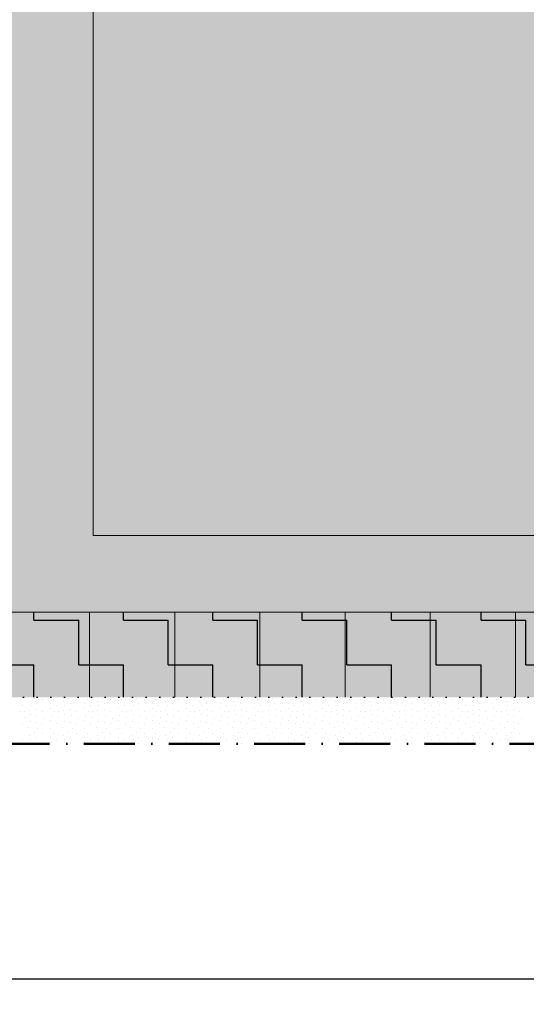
# Model space of a CAD drawing. Header units: millimetres. Extents: x -211955 to 157391, y -241491 to 94238.
# Tile 76 of 138: x 17242 to 20216, y -60008 to -54221. Entities that reach past the tile are written whole.
import ezdxf

# ---------------------------------------------------------------- set-up
doc = ezdxf.new("R2010")
doc.units = ezdxf.units.MM
doc.header["$PDMODE"] = 65
doc.linetypes.add('Cerchovana_1', pattern=[500, 300, -100, 0, -100])
doc.linetypes.add('Teckovana 0.5x_2', pattern=[80, 0, -80])
for name, color, linetype, lineweight in [('XR$2$PŮDORYS 1.NP - STÁVAJÍCÍ_1', 7, 'Continuous', 25), ('XR$3$SITUACE - BOURÁNÍ_1', 7, 'Continuous', 25), ('XR$4$SITUACE - BOURÁNÍ - KOTY_1', 7, 'Continuous', 25)]:
    doc.layers.add(name, color=color, linetype=linetype, lineweight=lineweight)
doc.styles.add('ARIALNARROW', font='ARIALN.TTF')
doc.dimstyles.new('DIMSTYLE_4', dxfattribs={"dimtxt": 250, "dimasz": 300, "dimexe": 0, "dimexo": 0, "dimgap": 125, "dimtad": 2, "dimlfac": 0.001, "dimrnd": 0.05, "dimzin": 4, "dimdsep": 46, "dimtxsty": 'ARIALNARROW', "dimblk1": 'ALL_ML_STRICH', "dimblk2": 'ALL_ML_STRICH', "dimsah": 1, "dimcen": 0, "dimclrd": 6, "dimclre": 6, "dimclrt": 6, "dimadec": 0, "dimazin": 0, "dimtfac": 1, "dimtdec": 0, "dimtix": 1, "dimtmove": 2, "dimatfit": 3, "dimfxl": 0, "dimtzin": 0, "dimlwd": 0, "dimlwe": 18, "dimarcsym": 0})

# ---------------------------------------------------------------- blocks, each defined once
blk = doc.blocks.new('VZOR_0')
at = {"layer": 'XR$3$SITUACE - BOURÁNÍ_1', "color": 204, "linetype": 'Continuous', "lineweight": 13}
for p, q in [((17328, -58208.4), (17328, -58208.4)), ((17376.2, -58217.2), (17376.2, -58217.2)), ((17439.6, -58215.6), (17439.6, -58215.6)), ((17528, -58208.4), (17528, -58208.4)), ((17576.2, -58217.2), (17576.2, -58217.2)), ((17639.6, -58215.6), (17639.6, -58215.6)), ((17728, -58208.4), (17728, -58208.4)), ((17776.2, -58217.2), (17776.2, -58217.2)), ((17839.6, -58215.6), (17839.6, -58215.6)), ((17928, -58208.4), (17928, -58208.4)), ((17976.2, -58217.2), (17976.2, -58217.2)), ((18039.6, -58215.6), (18039.6, -58215.6)), ((18128, -58208.4), (18128, -58208.4)), ((18176.2, -58217.2), (18176.2, -58217.2)), ((18239.6, -58215.6), (18239.6, -58215.6)), ((18328, -58208.4), (18328, -58208.4)), ((18376.2, -58217.2), (18376.2, -58217.2)), ((18439.6, -58215.6), (18439.6, -58215.6)), ((18528, -58208.4), (18528, -58208.4)), ((18576.2, -58217.2), (18576.2, -58217.2)), ((18639.6, -58215.6), (18639.6, -58215.6)), ((18728, -58208.4), (18728, -58208.4)), ((18776.2, -58217.2), (18776.2, -58217.2)), ((18839.6, -58215.6), (18839.6, -58215.6)), ((18928, -58208.4), (18928, -58208.4)), ((18976.2, -58217.2), (18976.2, -58217.2)), ((19039.6, -58215.6), (19039.6, -58215.6)), ((19128, -58208.4), (19128, -58208.4)), ((19176.2, -58217.2), (19176.2, -58217.2)), ((19239.6, -58215.6), (19239.6, -58215.6)), ((19328, -58208.4), (19328, -58208.4)), ((19376.2, -58217.2), (19376.2, -58217.2)), ((19439.6, -58215.6), (19439.6, -58215.6)), ((19528, -58208.4), (19528, -58208.4)), ((19576.2, -58217.2), (19576.2, -58217.2)), ((19639.6, -58215.6), (19639.6, -58215.6)), ((19728, -58208.4), (19728, -58208.4)), ((19776.2, -58217.2), (19776.2, -58217.2)), ((19839.6, -58215.6), (19839.6, -58215.6)), ((19928, -58208.4), (19928, -58208.4)), ((19976.2, -58217.2), (19976.2, -58217.2)), ((20039.6, -58215.6), (20039.6, -58215.6)), ((20128, -58208.4), (20128, -58208.4)), ((20176.2, -58217.2), (20176.2, -58217.2)), ((17256.8, -58252.4), (17256.8, -58252.4)), ((17297.4, -58225.8), (17297.4, -58225.8)), ((17306.8, -58253), (17306.8, -58253)), ((17340, -58240), (17340, -58240)), ((17420, -58240), (17420, -58240)), ((17420.6, -58268), (17420.6, -58268)), ((17456.8, -58252.4), (17456.8, -58252.4)), ((17497.4, -58225.8), (17497.4, -58225.8)), ((17506.8, -58253), (17506.8, -58253)), ((17540, -58240), (17540, -58240)), ((17620, -58240), (17620, -58240)), ((17620.6, -58268), (17620.6, -58268)), ((17656.8, -58252.4), (17656.8, -58252.4)), ((17697.4, -58225.8), (17697.4, -58225.8)), ((17706.8, -58253), (17706.8, -58253)), ((17740, -58240), (17740, -58240)), ((17820, -58240), (17820, -58240)), ((17820.6, -58268), (17820.6, -58268)), ((17856.8, -58252.4), (17856.8, -58252.4)), ((17897.4, -58225.8), (17897.4, -58225.8)), ((17906.8, -58253), (17906.8, -58253)), ((17940, -58240), (17940, -58240)), ((18020, -58240), (18020, -58240)), ((18020.6, -58268), (18020.6, -58268)), ((18056.8, -58252.4), (18056.8, -58252.4)), ((18097.4, -58225.8), (18097.4, -58225.8)), ((18106.8, -58253), (18106.8, -58253)), ((18140, -58240), (18140, -58240)), ((18220, -58240), (18220, -58240)), ((18220.6, -58268), (18220.6, -58268)), ((18256.8, -58252.4), (18256.8, -58252.4)), ((18297.4, -58225.8), (18297.4, -58225.8)), ((18306.8, -58253), (18306.8, -58253)), ((18340, -58240), (18340, -58240)), ((18420, -58240), (18420, -58240)), ((18420.6, -58268), (18420.6, -58268)), ((18456.8, -58252.4), (18456.8, -58252.4)), ((18497.4, -58225.8), (18497.4, -58225.8)), ((18506.8, -58253), (18506.8, -58253)), ((18540, -58240), (18540, -58240)), ((18620, -58240), (18620, -58240)), ((18620.6, -58268), (18620.6, -58268)), ((18656.8, -58252.4), (18656.8, -58252.4)), ((18697.4, -58225.8), (18697.4, -58225.8)), ((18706.8, -58253), (18706.8, -58253)), ((18740, -58240), (18740, -58240)), ((18820, -58240), (18820, -58240)), ((18820.6, -58268), (18820.6, -58268)), ((18856.8, -58252.4), (18856.8, -58252.4)), ((18897.4, -58225.8), (18897.4, -58225.8)), ((18906.8, -58253), (18906.8, -58253)), ((18940, -58240), (18940, -58240)), ((19020, -58240), (19020, -58240)), ((19020.6, -58268), (19020.6, -58268)), ((19056.8, -58252.4), (19056.8, -58252.4)), ((19097.4, -58225.8), (19097.4, -58225.8)), ((19106.8, -58253), (19106.8, -58253)), ((19140, -58240), (19140, -58240)), ((19220, -58240), (19220, -58240)), ((19220.6, -58268), (19220.6, -58268)), ((19256.8, -58252.4), (19256.8, -58252.4)), ((19297.4, -58225.8), (19297.4, -58225.8)), ((19306.8, -58253), (19306.8, -58253)), ((19340, -58240), (19340, -58240)), ((19420, -58240), (19420, -58240)), ((19420.6, -58268), (19420.6, -58268)), ((19456.8, -58252.4), (19456.8, -58252.4)), ((19497.4, -58225.8), (19497.4, -58225.8)), ((19506.8, -58253), (19506.8, -58253)), ((19540, -58240), (19540, -58240)), ((19620, -58240), (19620, -58240)), ((19620.6, -58268), (19620.6, -58268)), ((19656.8, -58252.4), (19656.8, -58252.4)), ((19697.4, -58225.8), (19697.4, -58225.8)), ((19706.8, -58253), (19706.8, -58253)), ((19740, -58240), (19740, -58240)), ((19820, -58240), (19820, -58240)), ((19820.6, -58268), (19820.6, -58268)), ((19856.8, -58252.4), (19856.8, -58252.4)), ((19897.4, -58225.8), (19897.4, -58225.8)), ((19906.8, -58253), (19906.8, -58253)), ((19940, -58240), (19940, -58240)), ((20020, -58240), (20020, -58240)), ((20020.6, -58268), (20020.6, -58268)), ((20056.8, -58252.4), (20056.8, -58252.4)), ((20097.4, -58225.8), (20097.4, -58225.8)), ((20106.8, -58253), (20106.8, -58253)), ((20140, -58240), (20140, -58240)), ((17243.4, -58287.8), (17243.4, -58287.8)), ((17268.8, -58319.8), (17268.8, -58319.8)), ((17269.8, -58290), (17269.8, -58290)), ((17300, -58280), (17300, -58280)), ((17307, -58307), (17307, -58307)), ((17341.8, -58276.4), (17341.8, -58276.4)), ((17342.8, -58311.8), (17342.8, -58311.8)), ((17375.4, -58284.6), (17375.4, -58284.6)), ((17387, -58329.6), (17387, -58329.6)), ((17428.8, -58310.4), (17428.8, -58310.4)), ((17443.4, -58287.8), (17443.4, -58287.8)), ((17468.8, -58319.8), (17468.8, -58319.8)), ((17469.8, -58290), (17469.8, -58290)), ((17500, -58280), (17500, -58280)), ((17507, -58307), (17507, -58307)), ((17541.8, -58276.4), (17541.8, -58276.4)), ((17542.8, -58311.8), (17542.8, -58311.8)), ((17575.4, -58284.6), (17575.4, -58284.6)), ((17587, -58329.6), (17587, -58329.6)), ((17628.8, -58310.4), (17628.8, -58310.4)), ((17643.4, -58287.8), (17643.4, -58287.8)), ((17668.8, -58319.8), (17668.8, -58319.8)), ((17669.8, -58290), (17669.8, -58290)), ((17700, -58280), (17700, -58280)), ((17707, -58307), (17707, -58307)), ((17741.8, -58276.4), (17741.8, -58276.4)), ((17742.8, -58311.8), (17742.8, -58311.8)), ((17775.4, -58284.6), (17775.4, -58284.6)), ((17787, -58329.6), (17787, -58329.6)), ((17828.8, -58310.4), (17828.8, -58310.4)), ((17843.4, -58287.8), (17843.4, -58287.8)), ((17868.8, -58319.8), (17868.8, -58319.8)), ((17869.8, -58290), (17869.8, -58290)), ((17900, -58280), (17900, -58280)), ((17907, -58307), (17907, -58307)), ((17941.8, -58276.4), (17941.8, -58276.4)), ((17942.8, -58311.8), (17942.8, -58311.8)), ((17975.4, -58284.6), (17975.4, -58284.6)), ((17987, -58329.6), (17987, -58329.6)), ((18028.8, -58310.4), (18028.8, -58310.4)), ((18043.4, -58287.8), (18043.4, -58287.8)), ((18068.8, -58319.8), (18068.8, -58319.8)), ((18069.8, -58290), (18069.8, -58290)), ((18100, -58280), (18100, -58280)), ((18107, -58307), (18107, -58307)), ((18141.8, -58276.4), (18141.8, -58276.4)), ((18142.8, -58311.8), (18142.8, -58311.8)), ((18175.4, -58284.6), (18175.4, -58284.6)), ((18187, -58329.6), (18187, -58329.6)), ((18228.8, -58310.4), (18228.8, -58310.4)), ((18243.4, -58287.8), (18243.4, -58287.8)), ((18268.8, -58319.8), (18268.8, -58319.8)), ((18269.8, -58290), (18269.8, -58290)), ((18300, -58280), (18300, -58280)), ((18307, -58307), (18307, -58307)), ((18341.8, -58276.4), (18341.8, -58276.4)), ((18342.8, -58311.8), (18342.8, -58311.8)), ((18375.4, -58284.6), (18375.4, -58284.6)), ((18387, -58329.6), (18387, -58329.6)), ((18428.8, -58310.4), (18428.8, -58310.4)), ((18443.4, -58287.8), (18443.4, -58287.8)), ((18468.8, -58319.8), (18468.8, -58319.8)), ((18469.8, -58290), (18469.8, -58290)), ((18500, -58280), (18500, -58280)), ((18507, -58307), (18507, -58307)), ((18541.8, -58276.4), (18541.8, -58276.4)), ((18542.8, -58311.8), (18542.8, -58311.8)), ((18575.4, -58284.6), (18575.4, -58284.6)), ((18587, -58329.6), (18587, -58329.6)), ((18628.8, -58310.4), (18628.8, -58310.4)), ((18643.4, -58287.8), (18643.4, -58287.8)), ((18668.8, -58319.8), (18668.8, -58319.8)), ((18669.8, -58290), (18669.8, -58290)), ((18700, -58280), (18700, -58280)), ((18707, -58307), (18707, -58307)), ((18741.8, -58276.4), (18741.8, -58276.4)), ((18742.8, -58311.8), (18742.8, -58311.8)), ((18775.4, -58284.6), (18775.4, -58284.6)), ((18787, -58329.6), (18787, -58329.6)), ((18828.8, -58310.4), (18828.8, -58310.4)), ((18843.4, -58287.8), (18843.4, -58287.8)), ((18868.8, -58319.8), (18868.8, -58319.8)), ((18869.8, -58290), (18869.8, -58290)), ((18900, -58280), (18900, -58280)), ((18907, -58307), (18907, -58307)), ((18941.8, -58276.4), (18941.8, -58276.4)), ((18942.8, -58311.8), (18942.8, -58311.8)), ((18975.4, -58284.6), (18975.4, -58284.6)), ((18987, -58329.6), (18987, -58329.6)), ((19028.8, -58310.4), (19028.8, -58310.4)), ((19043.4, -58287.8), (19043.4, -58287.8)), ((19068.8, -58319.8), (19068.8, -58319.8)), ((19069.8, -58290), (19069.8, -58290)), ((19100, -58280), (19100, -58280)), ((19107, -58307), (19107, -58307)), ((19141.8, -58276.4), (19141.8, -58276.4)), ((19142.8, -58311.8), (19142.8, -58311.8)), ((19175.4, -58284.6), (19175.4, -58284.6)), ((19187, -58329.6), (19187, -58329.6)), ((19228.8, -58310.4), (19228.8, -58310.4)), ((19243.4, -58287.8), (19243.4, -58287.8)), ((19268.8, -58319.8), (19268.8, -58319.8)), ((19269.8, -58290), (19269.8, -58290)), ((19300, -58280), (19300, -58280)), ((19307, -58307), (19307, -58307)), ((19341.8, -58276.4), (19341.8, -58276.4)), ((19342.8, -58311.8), (19342.8, -58311.8)), ((19375.4, -58284.6), (19375.4, -58284.6)), ((19387, -58329.6), (19387, -58329.6)), ((19428.8, -58310.4), (19428.8, -58310.4)), ((19443.4, -58287.8), (19443.4, -58287.8)), ((19468.8, -58319.8), (19468.8, -58319.8)), ((19469.8, -58290), (19469.8, -58290)), ((19500, -58280), (19500, -58280)), ((19507, -58307), (19507, -58307)), ((19541.8, -58276.4), (19541.8, -58276.4)), ((19542.8, -58311.8), (19542.8, -58311.8)), ((19575.4, -58284.6), (19575.4, -58284.6)), ((19587, -58329.6), (19587, -58329.6)), ((19628.8, -58310.4), (19628.8, -58310.4)), ((19643.4, -58287.8), (19643.4, -58287.8)), ((19668.8, -58319.8), (19668.8, -58319.8)), ((19669.8, -58290), (19669.8, -58290)), ((19700, -58280), (19700, -58280)), ((19707, -58307), (19707, -58307)), ((19741.8, -58276.4), (19741.8, -58276.4)), ((19742.8, -58311.8), (19742.8, -58311.8)), ((19775.4, -58284.6), (19775.4, -58284.6)), ((19787, -58329.6), (19787, -58329.6)), ((19828.8, -58310.4), (19828.8, -58310.4)), ((19843.4, -58287.8), (19843.4, -58287.8)), ((19868.8, -58319.8), (19868.8, -58319.8)), ((19869.8, -58290), (19869.8, -58290)), ((19900, -58280), (19900, -58280)), ((19907, -58307), (19907, -58307)), ((19941.8, -58276.4), (19941.8, -58276.4)), ((19942.8, -58311.8), (19942.8, -58311.8)), ((19975.4, -58284.6), (19975.4, -58284.6)), ((19987, -58329.6), (19987, -58329.6)), ((20028.8, -58310.4), (20028.8, -58310.4)), ((20043.4, -58287.8), (20043.4, -58287.8)), ((20068.8, -58319.8), (20068.8, -58319.8)), ((20069.8, -58290), (20069.8, -58290)), ((20100, -58280), (20100, -58280)), ((20107, -58307), (20107, -58307)), ((20141.8, -58276.4), (20141.8, -58276.4)), ((20142.8, -58311.8), (20142.8, -58311.8)), ((20175.4, -58284.6), (20175.4, -58284.6)), ((20187, -58329.6), (20187, -58329.6)), ((17260, -58360), (17260, -58360)), ((17290.2, -58380.8), (17290.2, -58380.8)), ((17305.4, -58348.4), (17305.4, -58348.4)), ((17339.8, -58351.8), (17339.8, -58351.8)), ((17348.8, -58384.8), (17348.8, -58384.8)), ((17372, -58358.6), (17372, -58358.6)), ((17420, -58340), (17420, -58340)), ((17421.8, -58386), (17421.8, -58386)), ((17460, -58360), (17460, -58360)), ((17490.2, -58380.8), (17490.2, -58380.8)), ((17505.4, -58348.4), (17505.4, -58348.4)), ((17539.8, -58351.8), (17539.8, -58351.8)), ((17548.8, -58384.8), (17548.8, -58384.8)), ((17572, -58358.6), (17572, -58358.6)), ((17620, -58340), (17620, -58340)), ((17621.8, -58386), (17621.8, -58386)), ((17660, -58360), (17660, -58360)), ((17690.2, -58380.8), (17690.2, -58380.8)), ((17705.4, -58348.4), (17705.4, -58348.4)), ((17739.8, -58351.8), (17739.8, -58351.8)), ((17748.8, -58384.8), (17748.8, -58384.8)), ((17772, -58358.6), (17772, -58358.6)), ((17820, -58340), (17820, -58340)), ((17821.8, -58386), (17821.8, -58386)), ((17860, -58360), (17860, -58360)), ((17890.2, -58380.8), (17890.2, -58380.8)), ((17905.4, -58348.4), (17905.4, -58348.4)), ((17939.8, -58351.8), (17939.8, -58351.8)), ((17948.8, -58384.8), (17948.8, -58384.8)), ((17972, -58358.6), (17972, -58358.6)), ((18020, -58340), (18020, -58340)), ((18021.8, -58386), (18021.8, -58386)), ((18060, -58360), (18060, -58360)), ((18090.2, -58380.8), (18090.2, -58380.8)), ((18105.4, -58348.4), (18105.4, -58348.4)), ((18139.8, -58351.8), (18139.8, -58351.8)), ((18148.8, -58384.8), (18148.8, -58384.8)), ((18172, -58358.6), (18172, -58358.6)), ((18220, -58340), (18220, -58340)), ((18221.8, -58386), (18221.8, -58386)), ((18260, -58360), (18260, -58360)), ((18290.2, -58380.8), (18290.2, -58380.8)), ((18305.4, -58348.4), (18305.4, -58348.4)), ((18339.8, -58351.8), (18339.8, -58351.8)), ((18348.8, -58384.8), (18348.8, -58384.8)), ((18372, -58358.6), (18372, -58358.6)), ((18420, -58340), (18420, -58340)), ((18421.8, -58386), (18421.8, -58386)), ((18460, -58360), (18460, -58360)), ((18490.2, -58380.8), (18490.2, -58380.8)), ((18505.4, -58348.4), (18505.4, -58348.4)), ((18539.8, -58351.8), (18539.8, -58351.8)), ((18548.8, -58384.8), (18548.8, -58384.8)), ((18572, -58358.6), (18572, -58358.6)), ((18620, -58340), (18620, -58340)), ((18621.8, -58386), (18621.8, -58386)), ((18660, -58360), (18660, -58360)), ((18690.2, -58380.8), (18690.2, -58380.8)), ((18705.4, -58348.4), (18705.4, -58348.4)), ((18739.8, -58351.8), (18739.8, -58351.8)), ((18748.8, -58384.8), (18748.8, -58384.8)), ((18772, -58358.6), (18772, -58358.6)), ((18820, -58340), (18820, -58340)), ((18821.8, -58386), (18821.8, -58386)), ((18860, -58360), (18860, -58360)), ((18890.2, -58380.8), (18890.2, -58380.8)), ((18905.4, -58348.4), (18905.4, -58348.4)), ((18939.8, -58351.8), (18939.8, -58351.8)), ((18948.8, -58384.8), (18948.8, -58384.8)), ((18972, -58358.6), (18972, -58358.6)), ((19020, -58340), (19020, -58340)), ((19021.8, -58386), (19021.8, -58386)), ((19060, -58360), (19060, -58360)), ((19090.2, -58380.8), (19090.2, -58380.8)), ((19105.4, -58348.4), (19105.4, -58348.4)), ((19139.8, -58351.8), (19139.8, -58351.8)), ((19148.8, -58384.8), (19148.8, -58384.8)), ((19172, -58358.6), (19172, -58358.6)), ((19220, -58340), (19220, -58340)), ((19221.8, -58386), (19221.8, -58386)), ((19260, -58360), (19260, -58360)), ((19290.2, -58380.8), (19290.2, -58380.8)), ((19305.4, -58348.4), (19305.4, -58348.4)), ((19339.8, -58351.8), (19339.8, -58351.8)), ((19348.8, -58384.8), (19348.8, -58384.8)), ((19372, -58358.6), (19372, -58358.6)), ((19420, -58340), (19420, -58340)), ((19421.8, -58386), (19421.8, -58386)), ((19460, -58360), (19460, -58360)), ((19490.2, -58380.8), (19490.2, -58380.8)), ((19505.4, -58348.4), (19505.4, -58348.4)), ((19539.8, -58351.8), (19539.8, -58351.8)), ((19548.8, -58384.8), (19548.8, -58384.8)), ((19572, -58358.6), (19572, -58358.6)), ((19620, -58340), (19620, -58340)), ((19621.8, -58386), (19621.8, -58386)), ((19660, -58360), (19660, -58360)), ((19690.2, -58380.8), (19690.2, -58380.8)), ((19705.4, -58348.4), (19705.4, -58348.4)), ((19739.8, -58351.8), (19739.8, -58351.8)), ((19748.8, -58384.8), (19748.8, -58384.8)), ((19772, -58358.6), (19772, -58358.6)), ((19820, -58340), (19820, -58340)), ((19821.8, -58386), (19821.8, -58386)), ((19860, -58360), (19860, -58360)), ((19890.2, -58380.8), (19890.2, -58380.8)), ((19905.4, -58348.4), (19905.4, -58348.4)), ((19939.8, -58351.8), (19939.8, -58351.8)), ((19948.8, -58384.8), (19948.8, -58384.8)), ((19972, -58358.6), (19972, -58358.6)), ((20020, -58340), (20020, -58340)), ((20021.8, -58386), (20021.8, -58386)), ((20060, -58360), (20060, -58360)), ((20090.2, -58380.8), (20090.2, -58380.8)), ((20105.4, -58348.4), (20105.4, -58348.4)), ((20139.8, -58351.8), (20139.8, -58351.8)), ((20148.8, -58384.8), (20148.8, -58384.8)), ((20172, -58358.6), (20172, -58358.6)), ((17297.4, -58425.8), (17297.4, -58425.8)), ((17328, -58408.4), (17328, -58408.4)), ((17340, -58440), (17340, -58440)), ((17376.2, -58417.2), (17376.2, -58417.2)), ((17420, -58440), (17420, -58440)), ((17439.6, -58415.6), (17439.6, -58415.6)), ((17497.4, -58425.8), (17497.4, -58425.8)), ((17528, -58408.4), (17528, -58408.4)), ((17540, -58440), (17540, -58440)), ((17576.2, -58417.2), (17576.2, -58417.2)), ((17620, -58440), (17620, -58440)), ((17639.6, -58415.6), (17639.6, -58415.6)), ((17697.4, -58425.8), (17697.4, -58425.8)), ((17728, -58408.4), (17728, -58408.4)), ((17740, -58440), (17740, -58440)), ((17776.2, -58417.2), (17776.2, -58417.2)), ((17820, -58440), (17820, -58440)), ((17839.6, -58415.6), (17839.6, -58415.6)), ((17897.4, -58425.8), (17897.4, -58425.8)), ((17928, -58408.4), (17928, -58408.4)), ((17940, -58440), (17940, -58440)), ((17976.2, -58417.2), (17976.2, -58417.2)), ((18020, -58440), (18020, -58440)), ((18039.6, -58415.6), (18039.6, -58415.6)), ((18097.4, -58425.8), (18097.4, -58425.8)), ((18128, -58408.4), (18128, -58408.4)), ((18140, -58440), (18140, -58440)), ((18176.2, -58417.2), (18176.2, -58417.2)), ((18220, -58440), (18220, -58440)), ((18239.6, -58415.6), (18239.6, -58415.6)), ((18297.4, -58425.8), (18297.4, -58425.8)), ((18328, -58408.4), (18328, -58408.4)), ((18340, -58440), (18340, -58440)), ((18376.2, -58417.2), (18376.2, -58417.2)), ((18420, -58440), (18420, -58440)), ((18439.6, -58415.6), (18439.6, -58415.6)), ((18497.4, -58425.8), (18497.4, -58425.8)), ((18528, -58408.4), (18528, -58408.4)), ((18540, -58440), (18540, -58440)), ((18576.2, -58417.2), (18576.2, -58417.2)), ((18620, -58440), (18620, -58440)), ((18639.6, -58415.6), (18639.6, -58415.6)), ((18697.4, -58425.8), (18697.4, -58425.8)), ((18728, -58408.4), (18728, -58408.4)), ((18740, -58440), (18740, -58440)), ((18776.2, -58417.2), (18776.2, -58417.2)), ((18820, -58440), (18820, -58440)), ((18839.6, -58415.6), (18839.6, -58415.6)), ((18897.4, -58425.8), (18897.4, -58425.8)), ((18928, -58408.4), (18928, -58408.4)), ((18940, -58440), (18940, -58440)), ((18976.2, -58417.2), (18976.2, -58417.2)), ((19020, -58440), (19020, -58440)), ((19039.6, -58415.6), (19039.6, -58415.6)), ((19097.4, -58425.8), (19097.4, -58425.8)), ((19128, -58408.4), (19128, -58408.4)), ((19140, -58440), (19140, -58440)), ((19176.2, -58417.2), (19176.2, -58417.2)), ((19220, -58440), (19220, -58440)), ((19239.6, -58415.6), (19239.6, -58415.6)), ((19297.4, -58425.8), (19297.4, -58425.8)), ((19328, -58408.4), (19328, -58408.4)), ((19340, -58440), (19340, -58440)), ((19376.2, -58417.2), (19376.2, -58417.2)), ((19420, -58440), (19420, -58440)), ((19439.6, -58415.6), (19439.6, -58415.6)), ((19497.4, -58425.8), (19497.4, -58425.8)), ((19528, -58408.4), (19528, -58408.4)), ((19540, -58440), (19540, -58440)), ((19576.2, -58417.2), (19576.2, -58417.2)), ((19620, -58440), (19620, -58440)), ((19639.6, -58415.6), (19639.6, -58415.6)), ((19697.4, -58425.8), (19697.4, -58425.8)), ((19728, -58408.4), (19728, -58408.4)), ((19740, -58440), (19740, -58440)), ((19776.2, -58417.2), (19776.2, -58417.2)), ((19820, -58440), (19820, -58440)), ((19839.6, -58415.6), (19839.6, -58415.6)), ((19897.4, -58425.8), (19897.4, -58425.8)), ((19928, -58408.4), (19928, -58408.4)), ((19940, -58440), (19940, -58440)), ((19976.2, -58417.2), (19976.2, -58417.2)), ((20020, -58440), (20020, -58440)), ((20039.6, -58415.6), (20039.6, -58415.6)), ((20097.4, -58425.8), (20097.4, -58425.8)), ((20128, -58408.4), (20128, -58408.4)), ((20140, -58440), (20140, -58440)), ((20176.2, -58417.2), (20176.2, -58417.2)), ((17256.8, -58452.4), (17256.8, -58452.4)), ((17306.8, -58453), (17306.8, -58453)), ((17341.8, -58476.4), (17341.8, -58476.4)), ((17420.6, -58468), (17420.6, -58468)), ((17456.8, -58452.4), (17456.8, -58452.4)), ((17506.8, -58453), (17506.8, -58453)), ((17541.8, -58476.4), (17541.8, -58476.4)), ((17620.6, -58468), (17620.6, -58468)), ((17656.8, -58452.4), (17656.8, -58452.4)), ((17706.8, -58453), (17706.8, -58453)), ((17741.8, -58476.4), (17741.8, -58476.4)), ((17820.6, -58468), (17820.6, -58468)), ((17856.8, -58452.4), (17856.8, -58452.4)), ((17906.8, -58453), (17906.8, -58453)), ((17941.8, -58476.4), (17941.8, -58476.4)), ((18020.6, -58468), (18020.6, -58468)), ((18056.8, -58452.4), (18056.8, -58452.4)), ((18106.8, -58453), (18106.8, -58453)), ((18141.8, -58476.4), (18141.8, -58476.4)), ((18220.6, -58468), (18220.6, -58468)), ((18256.8, -58452.4), (18256.8, -58452.4)), ((18306.8, -58453), (18306.8, -58453)), ((18341.8, -58476.4), (18341.8, -58476.4)), ((18420.6, -58468), (18420.6, -58468)), ((18456.8, -58452.4), (18456.8, -58452.4)), ((18506.8, -58453), (18506.8, -58453)), ((18541.8, -58476.4), (18541.8, -58476.4)), ((18620.6, -58468), (18620.6, -58468)), ((18656.8, -58452.4), (18656.8, -58452.4)), ((18706.8, -58453), (18706.8, -58453)), ((18741.8, -58476.4), (18741.8, -58476.4)), ((18820.6, -58468), (18820.6, -58468)), ((18856.8, -58452.4), (18856.8, -58452.4)), ((18906.8, -58453), (18906.8, -58453)), ((18941.8, -58476.4), (18941.8, -58476.4)), ((19020.6, -58468), (19020.6, -58468)), ((19056.8, -58452.4), (19056.8, -58452.4)), ((19106.8, -58453), (19106.8, -58453)), ((19141.8, -58476.4), (19141.8, -58476.4)), ((19220.6, -58468), (19220.6, -58468)), ((19256.8, -58452.4), (19256.8, -58452.4)), ((19306.8, -58453), (19306.8, -58453)), ((19341.8, -58476.4), (19341.8, -58476.4)), ((19420.6, -58468), (19420.6, -58468)), ((19456.8, -58452.4), (19456.8, -58452.4)), ((19506.8, -58453), (19506.8, -58453)), ((19541.8, -58476.4), (19541.8, -58476.4)), ((19620.6, -58468), (19620.6, -58468)), ((19656.8, -58452.4), (19656.8, -58452.4)), ((19706.8, -58453), (19706.8, -58453)), ((19741.8, -58476.4), (19741.8, -58476.4)), ((19820.6, -58468), (19820.6, -58468)), ((19856.8, -58452.4), (19856.8, -58452.4)), ((19906.8, -58453), (19906.8, -58453)), ((19941.8, -58476.4), (19941.8, -58476.4)), ((20020.6, -58468), (20020.6, -58468)), ((20056.8, -58452.4), (20056.8, -58452.4)), ((20106.8, -58453), (20106.8, -58453)), ((20141.8, -58476.4), (20141.8, -58476.4))]:
    blk.add_line(p, q, dxfattribs=at)
blk = doc.blocks.new('ALL_ML_STRICH')
at = {"color": 0, "linetype": 'ByBlock', "lineweight": -2}
for p, q in [((0, -0.5), (0, 0.5)), ((-0.3, -0.3), (0.3, 0.3)), ((-1, 0), (0.5, 0))]:
    blk.add_line(p, q, dxfattribs=at)
blk = doc.blocks.new('*D83')
at = {"layer": 'DEFPOINTS', "color": 6, "linetype": 'Continuous', "lineweight": 18}
for p in [(8322, -57703.9), (23652, -57703.9), (8322, -59858.4)]:
    blk.add_point(p, dxfattribs=at)
at = {"layer": 'XR$4$SITUACE - BOURÁNÍ - KOTY_1', "color": 6, "linetype": 'Continuous', "lineweight": -2}
for p, q in [((23652, -59364.6), (23652, -59858.4)), ((8322, -59858.4), (8322, -59858.4)), ((8322, -59858.4), (23652, -59858.4))]:
    blk.add_line(p, q, dxfattribs=at)
at = {"layer": 'XR$4$SITUACE - BOURÁNÍ - KOTY_1', "color": 6, "linetype": 'Continuous', "lineweight": 18, "xscale": 300, "yscale": 300, "zscale": 300, "rotation": 180}
blk.add_blockref('ALL_ML_STRICH', (8322, -59858.4), dxfattribs=at)
at = {"layer": 'XR$4$SITUACE - BOURÁNÍ - KOTY_1', "color": 6, "linetype": 'Continuous', "lineweight": 18, "xscale": 300, "yscale": 300, "zscale": 300}
blk.add_blockref('ALL_ML_STRICH', (23652, -59858.4), dxfattribs=at)
at = {"layer": 'XR$4$SITUACE - BOURÁNÍ - KOTY_1', "color": 6, "linetype": 'Continuous', "lineweight": 18, "insert": (16022, -59633.4), "char_height": 250, "width": 1014.286, "attachment_point": 5, "style": 'ARIALNARROW'}
blk.add_mtext('\\W0.81;\\A1;{15.35}', dxfattribs=at)

msp = doc.modelspace()

# ---------------------------------------------------------------- hatches: boundary and pattern name
at = {"layer": 'XR$2$PŮDORYS 1.NP - STÁVAJÍCÍ_1', "linetype": 'Continuous', "lineweight": 25}
msp.add_hatch(color=9, dxfattribs=at).paths.add_polyline_path([(-17892.983, -57703.892), (-1182.983, -57703.892), (-1182.983, -59773.892), (6922.017, -59773.892), (6922.017, -57703.892), (23652.017, -57703.892), (23652.017, -45578.892), (17222.017, -45578.892), (17222.017, -47263.892), (-11462.983, -47263.892), (-11462.983, -45578.892), (-17892.983, -45578.892)])
at = {"layer": 'XR$3$SITUACE - BOURÁNÍ_1', "linetype": 'Continuous', "lineweight": 25}
msp.add_hatch(color=254, dxfattribs=at).paths.add_polyline_path([(8322.017, -58203.892), (24152.017, -58203.892), (24152.017, -57203.892), (23652.017, -57203.892), (23652.017, -57703.892), (8322.017, -57703.892)], flags=0)
h = msp.add_hatch(dxfattribs=at)
h.set_pattern_fill('VZOR', scale=262.5, style=0, pattern_type=2)
h.set_pattern_definition([(0, (525, 525), (262.5, 262.5), [262.5, -262.5]), (90, (525, 525), (-262.5, 262.5), [262.5, -262.5])])
h.paths.add_polyline_path([(8322.017, -58203.892), (24152.017, -58203.892), (24152.017, -57203.892), (23652.017, -57203.892), (23652.017, -57703.892), (8322.017, -57703.892)], flags=0)

# ---------------------------------------------------------------- linework, layer by layer
at = {"layer": 'XR$2$PŮDORYS 1.NP - STÁVAJÍCÍ_1', "color": 251, "linetype": 'Continuous', "lineweight": 13}
for p, q in [((17672.017, -53573.892), (17672.017, -57253.892)), ((23202.017, -57253.892), (17672.017, -57253.892)), ((23652.017, -57703.892), (16722.017, -57703.892))]:
    msp.add_line(p, q, dxfattribs=at)
at = {"layer": 'XR$2$PŮDORYS 1.NP - STÁVAJÍCÍ_1', "color": 8, "linetype": 'Continuous', "lineweight": 13}
for p, q in [((17652.017, -57703.892), (17652.017, -58203.892)), ((18152.017, -57703.892), (18152.017, -58203.892)), ((18652.017, -57703.892), (18652.017, -58203.892)), ((19152.017, -57703.892), (19152.017, -58203.892)), ((19652.017, -57703.892), (19652.017, -58203.892)), ((20152.017, -57703.892), (20152.017, -58203.892))]:
    msp.add_line(p, q, dxfattribs=at)
at = {"layer": 'XR$2$PŮDORYS 1.NP - STÁVAJÍCÍ_1', "color": 7, "linetype": 'Teckovana 0.5x_2', "lineweight": 25}
msp.add_line((24152.017, -58203.892), (8322.017, -58203.892), dxfattribs=at)
at = {"layer": 'XR$3$SITUACE - BOURÁNÍ_1', "color": 204, "linetype": 'Cerchovana_1', "lineweight": 50}
msp.add_line((8615.543, -58476.677), (24487.151, -58476.677), dxfattribs=at)

# ---------------------------------------------------------------- block references
at = {"layer": 'XR$3$SITUACE - BOURÁNÍ_1', "color": 204, "linetype": 'Continuous', "lineweight": 13}
msp.add_blockref('VZOR_0', (0, 0), dxfattribs=at)

# ---------------------------------------------------------------- dimensions: what is measured, and where the dimension line sits
at = {"layer": 'XR$4$SITUACE - BOURÁNÍ - KOTY_1', "color": 6, "linetype": 'Continuous', "lineweight": 18}
dim = msp.add_linear_dim(base=(23652.017, -59858.363), p1=(8322.017, -59858.363), p2=(23652.017, -59364.629), dimstyle='DIMSTYLE_4', override={"dimpost": '<>', "dimclrd": 6, "dimclre": 6, "dimclrt": 6, "dimlwd": 0, "dimlwe": 18}, dxfattribs=at)
dim.commit()
dim.dimension.update_dxf_attribs({"geometry": '*D83', "text_midpoint": (16022.017, -59633.363), "dimtype": 160})

doc.saveas('drawing.dxf')
